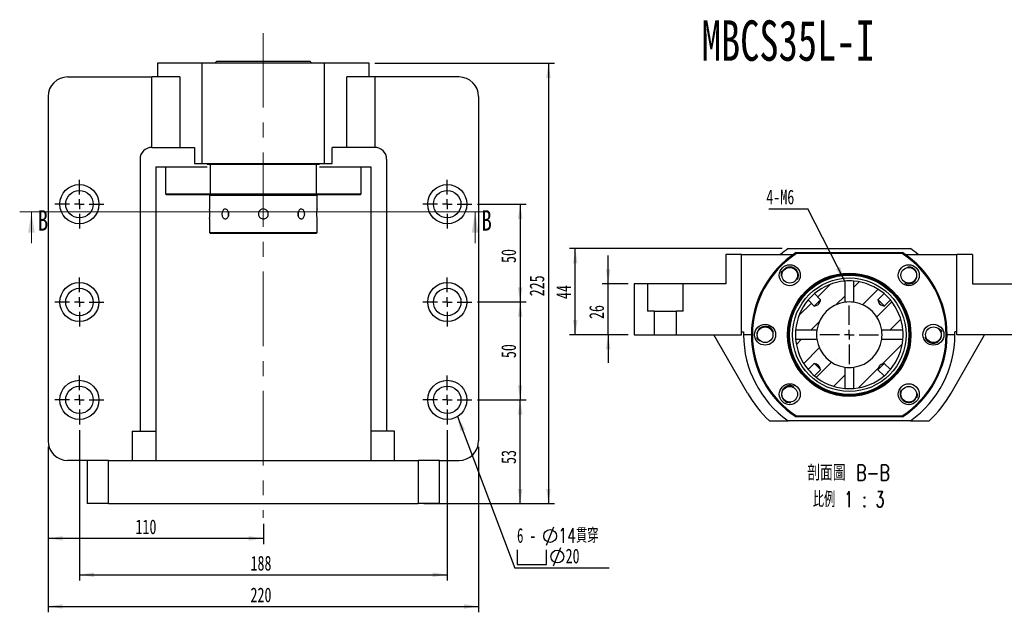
# Paper-space layout 'MBCS35L-I' of a CAD drawing. Header units: millimetres. Extents: x 11 to 324, y 10 to 199.
# Tile 2 of 4: x 11 to 179, y 89 to 190. Entities that reach past the tile are written whole.
import ezdxf

# ---------------------------------------------------------------- set-up
doc = ezdxf.new("R2010")
doc.units = ezdxf.units.MM
doc.linetypes.add('CENTERX2', pattern=[20.32, 12.7, -2.54, 2.54, -2.54])
doc.layers.add('圖層0', color=7, linetype='Continuous')
doc.styles.add('SLDTEXTSTYLE0', font='TXT', dxfattribs={"width": 0.7})
doc.styles.add('SLDTEXTSTYLE1', font='TXT', dxfattribs={"width": 0.7, "bigfont": 'bigfont'})
doc.styles.add('SLDTEXTSTYLE3', font='TXT', dxfattribs={"width": 0.75})
doc.styles.add('SLDTEXTSTYLE4', font='TXT', dxfattribs={"width": 0.633333})
doc.styles.add('SLDTEXTSTYLE5', font='TXT', dxfattribs={"width": 0.75, "bigfont": 'bigfont'})
doc.styles.add('SLDTEXTSTYLE6', font='TXT', dxfattribs={"width": 0.65625, "bigfont": 'bigfont'})
doc.dimstyles.new('SLDDIMSTYLE0', dxfattribs={"dimtxt": 0.18, "dimasz": 2.5, "dimexe": 0, "dimexo": 0.0625, "dimgap": 0, "dimtad": 0, "dimtih": 1, "dimtoh": 1, "dimdec": 0, "dimrnd": 1e-09, "dimzin": 0, "dimdsep": 46, "dimtxsty": 'Standard', "dimsah": 1, "dimcen": 0.09, "dimadec": 0, "dimazin": 0, "dimtfac": 2.5, "dimtdec": 0, "dimtofl": 0, "dimtmove": 0, "dimatfit": 3, "dimfxl": 0, "dimfrac": 2, "dimtolj": 1, "dimtzin": 0, "dimarcsym": 0})
doc.dimstyles.new('SLDDIMSTYLE3', dxfattribs={"dimtxt": 2.5, "dimasz": 2.5, "dimexe": 0, "dimexo": 0.0625, "dimtad": 1, "dimlfac": 3, "dimrnd": 1e-09, "dimzin": 12, "dimdsep": 46, "dimtxsty": 'SLDTEXTSTYLE0', "dimsah": 1, "dimcen": 0.09, "dimadec": 0, "dimazin": 3, "dimtfac": 1, "dimtofl": 0, "dimtmove": 0, "dimatfit": 3, "dimfxl": 0, "dimfrac": 2, "dimtolj": 1, "dimtzin": 12, "dimarcsym": 0})
doc.dimstyles.new('SLDDIMSTYLE4', dxfattribs={"dimtxt": 2.5, "dimasz": 2.5, "dimexe": 0, "dimexo": 0.0625, "dimtad": 1, "dimlfac": 3, "dimrnd": 1e-09, "dimzin": 12, "dimdsep": 46, "dimtxsty": 'SLDTEXTSTYLE0', "dimsah": 1, "dimcen": 0.09, "dimadec": 0, "dimazin": 3, "dimtfac": 1, "dimtmove": 0, "dimatfit": 0, "dimfxl": 0, "dimfrac": 2, "dimtolj": 1, "dimtzin": 12, "dimarcsym": 0})

# ---------------------------------------------------------------- blocks, each defined once
blk = doc.blocks.new('_D_35')
at = {"layer": '圖層0', "color": 7}
for p, q in [((89.3, 158.52), (97.55, 158.52)), ((96.55, 158.52), (96.55, 141.86)), ((89.3, 141.86), (97.55, 141.86))]:
    blk.add_line(p, q, dxfattribs=at)
for points in [[(96.55, 158.52), (96.16, 156.02), (96.93, 156.02)], [(96.55, 141.86), (96.93, 144.36), (96.16, 144.36)]]:
    blk.add_solid(points, dxfattribs=at)
at = {"layer": '圖層0', "color": 7, "insert": (93.33, 148.5), "char_height": 2.5, "attachment_point": 1, "rotation": 90, "style": 'SLDTEXTSTYLE0'}
blk.add_mtext('50', dxfattribs=at)
blk = doc.blocks.new('_D_36')
at = {"layer": '圖層0', "color": 7}
for p, q in [((89.3, 141.86), (97.55, 141.86)), ((96.55, 141.86), (96.55, 125.19)), ((89.3, 125.19), (97.55, 125.19))]:
    blk.add_line(p, q, dxfattribs=at)
for points in [[(96.55, 141.86), (96.16, 139.36), (96.93, 139.36)], [(96.55, 125.19), (96.93, 127.69), (96.16, 127.69)]]:
    blk.add_solid(points, dxfattribs=at)
at = {"layer": '圖層0', "color": 7, "insert": (93.33, 132.3), "char_height": 2.5, "attachment_point": 1, "rotation": 90, "style": 'SLDTEXTSTYLE0'}
blk.add_mtext('50', dxfattribs=at)
blk = doc.blocks.new('_D_37')
at = {"layer": '圖層0', "color": 7}
for p, q in [((89.3, 125.19), (97.55, 125.19)), ((96.55, 107.52), (96.55, 125.19)), ((83.8, 107.52), (97.55, 107.52))]:
    blk.add_line(p, q, dxfattribs=at)
for points in [[(96.55, 125.19), (96.16, 122.69), (96.93, 122.69)], [(96.55, 107.52), (96.93, 110.02), (96.16, 110.02)]]:
    blk.add_solid(points, dxfattribs=at)
at = {"layer": '圖層0', "color": 7, "insert": (93.33, 114.27), "char_height": 2.5, "attachment_point": 1, "rotation": 90, "style": 'SLDTEXTSTYLE0'}
blk.add_mtext('53', dxfattribs=at)
blk = doc.blocks.new('_D_38')
at = {"layer": '圖層0', "color": 7}
for p, q in [((21.46, 120.02), (21.46, 94.4)), ((84.13, 120.02), (84.13, 94.4)), ((21.46, 95.4), (84.13, 95.4))]:
    blk.add_line(p, q, dxfattribs=at)
for points in [[(21.46, 95.4), (23.96, 95.01), (23.96, 95.78)], [(84.13, 95.4), (81.63, 95.78), (81.63, 95.01)]]:
    blk.add_solid(points, dxfattribs=at)
at = {"layer": '圖層0', "color": 7, "insert": (50.61, 98.62), "char_height": 2.5, "attachment_point": 1, "style": 'SLDTEXTSTYLE0'}
blk.add_mtext('188', dxfattribs=at)
blk = doc.blocks.new('_D_39')
at = {"layer": '圖層0', "color": 7}
for p, q in [((16.13, 117.19), (16.13, 89)), ((89.46, 117.19), (89.46, 89)), ((16.13, 90), (89.46, 90))]:
    blk.add_line(p, q, dxfattribs=at)
for points in [[(16.13, 90), (18.63, 89.62), (18.63, 90.39)], [(89.46, 90), (86.96, 90.39), (86.96, 89.62)]]:
    blk.add_solid(points, dxfattribs=at)
at = {"layer": '圖層0', "color": 7, "insert": (50.61, 93.22), "char_height": 2.5, "attachment_point": 1, "style": 'SLDTEXTSTYLE0'}
blk.add_mtext('220', dxfattribs=at)
blk = doc.blocks.new('_D_40')
at = {"layer": '圖層0', "color": 7}
for p, q in [((16.13, 117.19), (16.13, 100.6)), ((52.8, 104.08), (52.8, 100.6)), ((52.8, 101.6), (16.13, 101.6))]:
    blk.add_line(p, q, dxfattribs=at)
for points in [[(16.13, 101.6), (18.63, 101.21), (18.63, 101.98)], [(52.8, 101.6), (50.3, 101.98), (50.3, 101.21)]]:
    blk.add_solid(points, dxfattribs=at)
at = {"layer": '圖層0', "color": 7, "insert": (31.02, 104.82), "char_height": 2.5, "attachment_point": 1, "style": 'SLDTEXTSTYLE0'}
blk.add_mtext('110', dxfattribs=at)
blk = doc.blocks.new('_D_41')
at = {"layer": '圖層0', "color": 7}
for p, q in [((71.8, 182.52), (102.37, 182.52)), ((101.37, 182.52), (101.37, 107.52)), ((80.16, 107.52), (102.37, 107.52))]:
    blk.add_line(p, q, dxfattribs=at)
for points in [[(101.37, 182.52), (100.98, 180.02), (101.75, 180.02)], [(101.37, 107.52), (101.75, 110.02), (100.98, 110.02)]]:
    blk.add_solid(points, dxfattribs=at)
at = {"layer": '圖層0', "color": 7, "insert": (98.14, 142.83), "char_height": 2.5, "attachment_point": 1, "rotation": 90, "style": 'SLDTEXTSTYLE0'}
blk.add_mtext('225', dxfattribs=at)
blk = doc.blocks.new('SW_SYMBOL_HOLE_DIAM')
at = {"layer": '圖層0', "color": 0}
blk.add_line((300, 0), (700, 1000), dxfattribs=at)
blk.add_circle((500, 500), 350, dxfattribs=at)
blk = doc.blocks.new('SW_SYMBOL_HOLE_SPOT')
at = {"layer": '圖層0', "color": 0}
for p, q in [((0, 875), (0, 75)), ((1600, 75), (1600, 875)), ((0, 75), (1600, 75))]:
    blk.add_line(p, q, dxfattribs=at)
blk = doc.blocks.new('SW_NOTE_11')
at = {"layer": '圖層0', "color": 0}
blk.add_line((16.08, 0), (0, 0), dxfattribs=at)
at = {"layer": '圖層0', "color": 0, "xscale": 0.003121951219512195, "yscale": 0.003121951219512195, "zscale": 0.003121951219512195}
for name, p in [('SW_SYMBOL_HOLE_DIAM', (4.46, 3.93)), ('SW_SYMBOL_HOLE_DIAM', (5.69, 0.43)), ('SW_SYMBOL_HOLE_SPOT', (0.39, 0.43))]:
    blk.add_blockref(name, p, dxfattribs=at)
at = {"layer": '圖層0', "color": 0, "char_height": 2.5, "attachment_point": 1}
for s, insert, style in [('6 -', (0.39, 6.84), 'SLDTEXTSTYLE4'), ('14\\M+18AD1\\M+190FA', (7.42, 6.84), 'SLDTEXTSTYLE1'), ('20', (8.66, 3.34), 'SLDTEXTSTYLE0')]:
    blk.add_mtext(s, dxfattribs=dict(at, insert=insert, style=style))
blk = doc.blocks.new('SW_CENTERMARKSYMBOL_19')
at = {"layer": '圖層0', "color": 0}
for p, q in [((0, 1.67), (0, 4.17)), ((-1.67, 0), (-4.17, 0)), ((0, 0), (-0.83, 0)), ((0, 0), (0, 0.83)), ((0, 0), (0, -0.83)), ((0, 0), (0.83, 0)), ((1.67, 0), (4.17, 0)), ((0, -1.67), (0, -4.17))]:
    blk.add_line(p, q, dxfattribs=at)
blk = doc.blocks.new('SW_CENTERMARKSYMBOL_20')
at = {"layer": '圖層0', "color": 0}
for p, q in [((0, 1.67), (0, 4.17)), ((-1.67, 0), (-4.17, 0)), ((0, 0), (-0.83, 0)), ((0, 0), (0, 0.83)), ((0, 0), (0, -0.83)), ((0, 0), (0.83, 0)), ((1.67, 0), (4.17, 0)), ((0, -1.67), (0, -4.17))]:
    blk.add_line(p, q, dxfattribs=at)
blk = doc.blocks.new('SW_CENTERMARKSYMBOL_21')
at = {"layer": '圖層0', "color": 0}
for p, q in [((0, 1.67), (0, 4.17)), ((-1.67, 0), (-4.17, 0)), ((0, 0), (-0.83, 0)), ((0, 0), (0, 0.83)), ((0, 0), (0, -0.83)), ((0, 0), (0.83, 0)), ((1.67, 0), (4.17, 0)), ((0, -1.67), (0, -4.17))]:
    blk.add_line(p, q, dxfattribs=at)
blk = doc.blocks.new('SW_CENTERMARKSYMBOL_22')
at = {"layer": '圖層0', "color": 0}
for p, q in [((0, 1.67), (0, 4.17)), ((-1.67, 0), (-4.17, 0)), ((0, 0), (-0.83, 0)), ((0, 0), (0, 0.83)), ((0, 0), (0, -0.83)), ((0, 0), (0.83, 0)), ((1.67, 0), (4.17, 0)), ((0, -1.67), (0, -4.17))]:
    blk.add_line(p, q, dxfattribs=at)
blk = doc.blocks.new('SW_CENTERMARKSYMBOL_23')
at = {"layer": '圖層0', "color": 0}
for p, q in [((0, 1.67), (0, 4.17)), ((-1.67, 0), (-4.17, 0)), ((0, 0), (-0.83, 0)), ((0, 0), (0, 0.83)), ((0, 0), (0, -0.83)), ((0, 0), (0.83, 0)), ((1.67, 0), (4.17, 0)), ((0, -1.67), (0, -4.17))]:
    blk.add_line(p, q, dxfattribs=at)
blk = doc.blocks.new('SW_CENTERMARKSYMBOL_24')
at = {"layer": '圖層0', "color": 0}
for p, q in [((0, 1.67), (0, 4.17)), ((-1.67, 0), (-4.17, 0)), ((0, 0), (-0.83, 0)), ((0, 0), (0, 0.83)), ((0, 0), (0, -0.83)), ((0, 0), (0.83, 0)), ((1.67, 0), (4.17, 0)), ((0, -1.67), (0, -4.17))]:
    blk.add_line(p, q, dxfattribs=at)
blk = doc.blocks.new('_D_42')
at = {"layer": '圖層0', "color": 7}
for p, q in [((111.53, 144.95), (111.53, 149.76)), ((114.94, 144.95), (110.53, 144.95)), ((111.53, 136.28), (111.53, 144.95)), ((114.94, 136.28), (110.53, 136.28)), ((111.53, 136.28), (111.53, 131.48))]:
    blk.add_line(p, q, dxfattribs=at)
for points in [[(111.53, 144.95), (111.92, 147.45), (111.15, 147.45)], [(111.53, 136.28), (111.15, 133.78), (111.92, 133.78)]]:
    blk.add_solid(points, dxfattribs=at)
at = {"layer": '圖層0', "color": 7, "insert": (108.31, 138.96), "char_height": 2.5, "attachment_point": 1, "rotation": 90, "style": 'SLDTEXTSTYLE0'}
blk.add_mtext('26', dxfattribs=at)
blk = doc.blocks.new('_D_43')
at = {"layer": '圖層0', "color": 7}
for p, q in [((141.17, 150.95), (104.94, 150.95)), ((105.94, 136.28), (105.94, 150.95)), ((114.94, 136.28), (104.94, 136.28))]:
    blk.add_line(p, q, dxfattribs=at)
for points in [[(105.94, 150.95), (105.55, 148.45), (106.32, 148.45)], [(105.94, 136.28), (106.32, 138.78), (105.55, 138.78)]]:
    blk.add_solid(points, dxfattribs=at)
at = {"layer": '圖層0', "color": 7, "insert": (102.71, 142.37), "char_height": 2.5, "attachment_point": 1, "rotation": 90, "style": 'SLDTEXTSTYLE0'}
blk.add_mtext('44', dxfattribs=at)
blk = doc.blocks.new('SW_NOTE_12')
at = {"layer": '圖層0', "color": 0, "char_height": 2.6458, "attachment_point": 2}
for s, insert, style in [('\\M+19655\\M+196CA\\M+19AA4 B-B', (8.27, 3.41), 'SLDTEXTSTYLE5'), ('\\M+194E4\\M+197E1 1 : 3', (8.27, -1.12), 'SLDTEXTSTYLE6')]:
    blk.add_mtext(s, dxfattribs=dict(at, insert=insert, style=style))
blk = doc.blocks.new('SW_NOTE_13')
at = {"layer": '圖層0', "color": 0}
blk.add_line((-6.64, 0), (0, 0), dxfattribs=at)
at = {"layer": '圖層0', "color": 0, "insert": (-7.09, 3.3), "char_height": 2.5, "attachment_point": 1, "style": 'SLDTEXTSTYLE0'}
blk.add_mtext('4-M6', dxfattribs=at)
blk = doc.blocks.new('SW_CENTERMARKSYMBOL_25')
at = {"layer": '圖層0', "color": 0}
for p, q in [((0, 1.67), (0, 5)), ((-1.67, 0), (-5, 0)), ((0, 0), (-0.83, 0)), ((0, 0), (0, 0.83)), ((0, 0), (0, -0.83)), ((0, 0), (0.83, 0)), ((1.67, 0), (5, 0)), ((0, -1.67), (0, -5))]:
    blk.add_line(p, q, dxfattribs=at)

psp = doc.layouts.new('MBCS35L-I')

# ---------------------------------------------------------------- hatches: boundary and pattern name
at = {"linetype": 'Continuous', "lineweight": 18}
h = psp.add_hatch(dxfattribs=at)
h.set_pattern_fill('ANSI31', style=0)
edge = h.paths.add_edge_path(flags=0)
edge.add_spline(control_points=[(147.7217, 142.2443), (147.7103, 142.2051), (147.6988, 142.166), (147.6869, 142.1269), (147.6473, 141.9958), (147.6061, 141.8644), (147.5511, 141.7389), (147.5184, 141.6645), (147.4796, 141.5911), (147.4274, 141.5289), (147.3745, 141.4656), (147.3055, 141.4151), (147.2327, 141.3763), (147.0481, 141.2778), (146.8428, 141.2228), (146.6419, 141.1646)], knot_values=[0.00201175, 0.00201175, 0.00201175, 0.00201175, 0.00237879, 0.00237879, 0.00237879, 0.00361292, 0.00361292, 0.00361292, 0.00434766, 0.00434766, 0.00434766, 0.00509957, 0.00509957, 0.00509957, 0.00700167, 0.00700167, 0.00700167, 0.00700167], weights=[1, 1, 1, 1, 1, 1, 1, 1, 1, 1, 1, 1, 1, 1, 1, 1], degree=3, periodic=0)
edge.add_line((146.6419, 141.1646), (145.6038, 142.2027))
edge.add_arc((152.6029, 136.2833), 9.1667, 139.777639, 175.108463)
edge.add_line((143.4697, 137.0649), (147.0746, 137.0649))
edge.add_arc((152.6029, 136.2833), 5.5833, 98.047563, 171.952437, ccw=False)
edge.add_line((151.8213, 141.8116), (151.8213, 145.4165))
edge.add_arc((152.6029, 136.2833), 9.1667, 94.891537, 130.222361)
edge.add_line((146.6835, 143.2824), (147.7217, 142.2443))
h = psp.add_hatch(dxfattribs=at)
h.set_pattern_fill('ANSI31', style=0)
edge = h.paths.add_edge_path(flags=0)
edge.add_line((159.6021, 142.2027), (158.564, 141.1646))
edge.add_spline(control_points=[(158.564, 141.1646), (158.363, 141.2228), (158.1577, 141.2778), (157.9732, 141.3763), (157.9004, 141.4151), (157.8314, 141.4656), (157.7784, 141.5289), (157.7263, 141.5911), (157.6874, 141.6645), (157.6548, 141.7389), (157.5998, 141.8644), (157.5586, 141.9958), (157.5189, 142.1269), (157.5071, 142.166), (157.4956, 142.2051), (157.4842, 142.2443)], knot_values=[0.00944229, 0.00944229, 0.00944229, 0.00944229, 0.01132766, 0.01132766, 0.01132766, 0.01207296, 0.01207296, 0.01207296, 0.01280124, 0.01280124, 0.01280124, 0.01402452, 0.01402452, 0.01402452, 0.01438833, 0.01438833, 0.01438833, 0.01438833], weights=[1, 1, 1, 1, 1, 1, 1, 1, 1, 1, 1, 1, 1, 1, 1, 1], degree=3, periodic=0)
edge.add_line((157.4842, 142.2443), (158.5224, 143.2824))
edge.add_arc((152.6029, 136.2833), 9.1667, 49.777639, 85.108463)
edge.add_line((153.3846, 145.4165), (153.3846, 141.8116))
edge.add_arc((152.6029, 136.2833), 5.5833, 8.047563, 81.952437, ccw=False)
edge.add_line((158.1313, 137.0649), (161.7362, 137.0649))
edge.add_arc((152.6029, 136.2833), 9.1667, 4.891537, 40.222361)
h = psp.add_hatch(dxfattribs=at)
h.set_pattern_fill('ANSI31', style=0)
edge = h.paths.add_edge_path(flags=0)
edge.add_spline(control_points=[(146.6419, 131.402), (146.8434, 131.3436), (147.0494, 131.2885), (147.2342, 131.1894), (147.296, 131.1563), (147.3551, 131.1153), (147.4034, 131.0646), (147.4548, 131.0106), (147.4948, 130.9455), (147.5276, 130.8785), (147.6137, 130.702), (147.667, 130.5109), (147.7217, 130.3223)], knot_values=[0.00436525, 0.00436525, 0.00436525, 0.00436525, 0.00624983, 0.00624983, 0.00624983, 0.00687353, 0.00687353, 0.00687353, 0.00753712, 0.00753712, 0.00753712, 0.00928642, 0.00928642, 0.00928642, 0.00928642], weights=[1, 1, 1, 1, 1, 1, 1, 1, 1, 1, 1, 1, 1], degree=3, periodic=0)
edge.add_line((147.7217, 130.3223), (146.6835, 129.2841))
edge.add_arc((152.6029, 136.2833), 9.1667, 229.777639, 265.108463)
edge.add_line((151.8213, 127.15), (151.8213, 130.7549))
edge.add_arc((152.6029, 136.2833), 5.5833, 188.047563, 261.952437, ccw=False)
edge.add_line((147.0746, 135.5016), (143.4697, 135.5016))
edge.add_arc((152.6029, 136.2833), 9.1667, 184.891537, 220.222361)
edge.add_line((145.6038, 130.3638), (146.6419, 131.402))
h = psp.add_hatch(dxfattribs=at)
h.set_pattern_fill('ANSI31', style=0)
edge = h.paths.add_edge_path(flags=0)
edge.add_line((158.564, 131.402), (159.6021, 130.3638))
edge.add_arc((152.6029, 136.2833), 9.1667, 319.777639, 355.108463)
edge.add_line((161.7362, 135.5016), (158.1313, 135.5016))
edge.add_arc((152.6029, 136.2833), 5.5833, 278.047563, 351.952437, ccw=False)
edge.add_line((153.3846, 130.7549), (153.3846, 127.15))
edge.add_arc((152.6029, 136.2833), 9.1667, 274.891537, 310.222361)
edge.add_line((158.5224, 129.2841), (157.4842, 130.3223))
edge.add_spline(control_points=[(157.4842, 130.3223), (157.5425, 130.5232), (157.5975, 130.7285), (157.696, 130.913), (157.7348, 130.9858), (157.7853, 131.0548), (157.8485, 131.1078), (157.9108, 131.16), (157.9842, 131.1988), (158.0586, 131.2314), (158.1841, 131.2864), (158.3154, 131.3276), (158.4466, 131.3673), (158.4857, 131.3791), (158.5248, 131.3906), (158.564, 131.402)], knot_values=[0.00944229, 0.00944229, 0.00944229, 0.00944229, 0.01132766, 0.01132766, 0.01132766, 0.01207296, 0.01207296, 0.01207296, 0.01280124, 0.01280124, 0.01280124, 0.01402452, 0.01402452, 0.01402452, 0.01438833, 0.01438833, 0.01438833, 0.01438833], weights=[1, 1, 1, 1, 1, 1, 1, 1, 1, 1, 1, 1, 1, 1, 1, 1], degree=3, periodic=0)

# ---------------------------------------------------------------- linework, layer by layer
at = {"color": 7, "linetype": 'Continuous', "lineweight": 25}
for p, q in [((44.8963, 182.8573), (44.563, 182.524)), ((44.8963, 182.8573), (60.6963, 182.8573)), ((61.0296, 182.524), (60.6963, 182.8573)), ((34.7963, 182.524), (34.7963, 180.1907)), ((42.3613, 182.524), (34.7963, 182.524)), ((42.3613, 165.424), (42.3613, 182.524)), ((63.2313, 182.524), (42.3613, 182.524)), ((63.2313, 165.424), (63.2313, 182.524)), ((70.7963, 182.524), (63.2313, 182.524)), ((70.7963, 180.1907), (70.7963, 182.524)), ((19.463, 180.1907), (33.7992, 180.1907)), ((33.7992, 168.1907), (33.7992, 180.1907)), ((38.5485, 180.1907), (33.7992, 180.1907)), ((38.5485, 180.1907), (38.5485, 168.1907)), ((67.0441, 168.1907), (67.0441, 180.1907)), ((71.7934, 180.1907), (67.0441, 180.1907)), ((71.7934, 180.1907), (71.7934, 168.1907)), ((86.1296, 180.1907), (71.7934, 180.1907)), ((16.1296, 176.8573), (16.1296, 118.1907)), ((89.463, 176.8573), (89.463, 118.1907)), ((33.7963, 168.1907), (41.0821, 168.1907)), ((41.0821, 168.1907), (41.0821, 165.424)), ((64.5105, 165.424), (64.5105, 168.1907)), ((71.7963, 168.1907), (64.5105, 168.1907)), ((31.7963, 166.1907), (31.7963, 119.8573)), ((73.7963, 166.1907), (73.7963, 119.8573)), ((34.463, 164.8573), (43.2569, 164.8573)), ((34.463, 164.8573), (34.463, 119.8573)), ((36.1296, 164.8573), (36.1296, 160.2573)), ((41.0821, 165.424), (42.3613, 165.424)), ((42.3613, 165.424), (63.2313, 165.424)), ((43.7532, 165.2573), (43.2569, 165.2573)), ((43.8025, 165.424), (43.7532, 165.2573)), ((43.7532, 165.2573), (43.7532, 160.2573)), ((61.8394, 165.2573), (43.7532, 165.2573)), ((61.8394, 165.2573), (61.7901, 165.424)), ((61.8394, 160.2573), (61.8394, 165.2573)), ((62.3357, 165.2573), (61.8394, 165.2573)), ((62.3357, 164.8573), (71.1296, 164.8573)), ((63.2313, 165.424), (64.5105, 165.424)), ((69.463, 160.2573), (69.463, 164.8573)), ((71.1296, 164.8573), (71.1296, 119.8573)), ((36.1296, 160.2573), (36.2963, 160.0907)), ((36.1296, 160.2573), (43.7532, 160.2573)), ((43.8025, 160.0907), (36.2963, 160.0907)), ((43.6963, 160.0907), (43.6296, 160.024)), ((43.6296, 160.024), (43.6296, 157.6968)), ((61.963, 160.024), (43.6296, 160.024)), ((43.7532, 160.2573), (61.8394, 160.2573)), ((43.7532, 160.2573), (43.8025, 160.0907)), ((61.7901, 160.0907), (43.8025, 160.0907)), ((61.7901, 160.0907), (61.8394, 160.2573)), ((69.2963, 160.0907), (61.7901, 160.0907)), ((61.8394, 160.2573), (69.463, 160.2573)), ((61.963, 160.024), (61.8963, 160.0907)), ((61.963, 157.6968), (61.963, 160.024)), ((69.2963, 160.0907), (69.463, 160.2573)), ((43.6296, 156.0073), (43.6296, 153.6907)), ((61.963, 153.6907), (61.963, 156.0073)), ((43.6296, 153.6907), (43.7963, 153.524)), ((43.6296, 153.6907), (61.963, 153.6907)), ((61.7963, 153.524), (43.7963, 153.524)), ((61.7963, 153.524), (61.963, 153.6907)), ((142.168, 150.9499), (163.0379, 150.9499)), ((131.6029, 149.9499), (131.6029, 144.9499)), ((134.2696, 149.9499), (131.6029, 149.9499)), ((134.2696, 136.2833), (134.2696, 149.9499)), ((134.2696, 149.9499), (143.0635, 149.9499)), ((143.5598, 150.2833), (143.6091, 150.1166)), ((143.5598, 150.2833), (161.646, 150.2833)), ((161.5968, 150.1166), (143.6091, 150.1166)), ((161.5968, 150.1166), (161.646, 150.2833)), ((162.1423, 149.9499), (170.9363, 149.9499)), ((170.9363, 136.2833), (170.9363, 149.9499)), ((173.6029, 149.9499), (170.9363, 149.9499)), ((173.6029, 149.9499), (173.6029, 144.9499)), ((115.9363, 144.9499), (115.9363, 136.2833)), ((118.2143, 144.9499), (115.9363, 144.9499)), ((118.2143, 144.9499), (118.2143, 140.2833)), ((124.3249, 144.9499), (118.2143, 144.9499)), ((124.3249, 140.2833), (124.3249, 144.9499)), ((131.6029, 144.9499), (124.3249, 144.9499)), ((151.8213, 145.4165), (151.8213, 141.8116)), ((153.3846, 141.8116), (153.3846, 145.4165)), ((173.6029, 144.9499), (180.8809, 144.9499)), ((147.7217, 142.2443), (146.6835, 143.2824)), ((158.5224, 143.2824), (157.4842, 142.2443)), ((145.6038, 142.2027), (146.6419, 141.1646)), ((158.564, 141.1646), (159.6021, 142.2027)), ((119.3543, 140.2833), (118.2143, 140.2833)), ((119.3543, 140.2833), (119.3543, 136.2833)), ((119.3543, 140.2833), (123.1849, 140.2833)), ((124.3249, 140.2833), (123.1849, 140.2833)), ((123.1849, 136.2833), (123.1849, 140.2833)), ((115.9363, 136.2833), (119.3543, 136.2833)), ((119.3543, 136.2833), (123.1849, 136.2833)), ((123.1849, 136.2833), (134.2696, 136.2833)), ((135.2471, 126.3447), (129.5559, 136.2833)), ((134.2696, 136.7833), (134.6099, 136.7833)), ((135.9363, 136.2833), (134.6029, 136.2833)), ((147.0746, 137.0649), (143.4697, 137.0649)), ((161.7362, 137.0649), (158.1313, 137.0649)), ((170.6029, 136.2833), (169.2696, 136.2833)), ((169.9588, 126.3447), (175.65, 136.2833)), ((170.9363, 136.7833), (170.596, 136.7833)), ((182.021, 136.2833), (170.9363, 136.2833)), ((143.4697, 135.5016), (147.0746, 135.5016)), ((158.1313, 135.5016), (161.7362, 135.5016)), ((146.6419, 131.402), (145.6038, 130.3638)), ((159.6021, 130.3638), (158.564, 131.402)), ((146.6835, 129.2841), (147.7217, 130.3223)), ((151.8213, 130.7549), (151.8213, 127.15)), ((153.3846, 127.15), (153.3846, 130.7549)), ((157.4842, 130.3223), (158.5224, 129.2841)), ((143.5598, 122.2833), (143.6091, 122.4499)), ((143.6091, 122.4499), (161.5968, 122.4499)), ((161.5968, 122.4499), (161.646, 122.2833)), ((139.0056, 121.6166), (142.168, 121.6166)), ((163.0379, 121.6166), (142.168, 121.6166)), ((161.646, 122.2833), (143.5598, 122.2833)), ((163.0379, 121.6166), (166.2003, 121.6166)), ((30.463, 119.8573), (30.463, 114.8573)), ((30.463, 119.8573), (34.463, 119.8573)), ((34.463, 119.8573), (34.463, 114.8573)), ((75.1296, 119.8573), (71.1296, 119.8573)), ((71.1296, 119.8573), (71.1296, 114.8573)), ((75.1296, 114.8573), (75.1296, 119.8573)), ((22.7963, 114.8573), (19.463, 114.8573)), ((22.7963, 114.8573), (22.7963, 107.524)), ((26.4308, 114.8573), (22.7963, 114.8573)), ((26.4308, 107.524), (26.4308, 114.8573)), ((26.4308, 114.8573), (79.1618, 114.8573)), ((79.1618, 114.8573), (79.1618, 107.524)), ((82.7963, 114.8573), (79.1618, 114.8573)), ((82.7963, 107.524), (82.7963, 114.8573)), ((82.7963, 114.8573), (86.1296, 114.8573)), ((26.4308, 107.524), (22.7963, 107.524)), ((26.4308, 107.524), (79.1618, 107.524)), ((82.7963, 107.524), (79.1618, 107.524))]:
    psp.add_line(p, q, dxfattribs=at)
at = {"color": 7, "linetype": 'Continuous', "lineweight": 18}
for p, q in [((90.8641, 157.1913), (11.2961, 157.1913)), ((13.2961, 151.8713), (13.2961, 157.1913)), ((88.8641, 151.8713), (88.8641, 157.1913))]:
    psp.add_line(p, q, dxfattribs=at)
at = {"color": 7, "linetype": 'Continuous', "lineweight": 25, "flags": 128}
for points in [[(58.7419, 156.4774), (58.7779, 156.5998), (58.8067, 156.8573)], [(58.8067, 156.8573), (58.7779, 157.1148), (58.743, 157.2342)], [(147.7217, 142.2443), (147.6317, 142.1544), (147.5043, 142.027), (147.3501, 141.8727), (147.1818, 141.7044), (147.0135, 141.5361), (146.8592, 141.3819), (146.7318, 141.2545), (146.6419, 141.1646)], [(146.6419, 141.1646), (146.9434, 141.2553), (147.2327, 141.3763), (147.4274, 141.5289), (147.5511, 141.7389), (147.6869, 142.1269), (147.7217, 142.2443)], [(158.564, 141.1646), (158.474, 141.2545), (158.3466, 141.3819), (158.1924, 141.5361), (158.0241, 141.7044), (157.8558, 141.8727), (157.7016, 142.027), (157.5742, 142.1544), (157.4842, 142.2443)], [(157.4842, 142.2443), (157.5189, 142.1269), (157.6548, 141.7389), (157.7784, 141.5289), (157.9732, 141.3763), (158.2624, 141.2553), (158.564, 141.1646)], [(146.6419, 131.402), (146.7318, 131.3121), (146.8592, 131.1847), (147.0135, 131.0304), (147.1818, 130.8621), (147.3501, 130.6938), (147.5043, 130.5396), (147.6317, 130.4122), (147.7217, 130.3223)], [(157.4842, 130.3223), (157.5742, 130.4122), (157.7016, 130.5396), (157.8558, 130.6938), (158.0241, 130.8621), (158.1924, 131.0304), (158.3466, 131.1847), (158.474, 131.3121), (158.564, 131.402)], [(158.564, 131.402), (158.4466, 131.3673), (158.0586, 131.2314), (157.8485, 131.1078), (157.696, 130.913), (157.575, 130.6238), (157.4842, 130.3223)], [(162.9225, 124.7434), (163.0932, 124.7766), (163.1911, 124.8058)]]:
    psp.add_lwpolyline(points, dxfattribs=at)
at = {"color": 7, "linetype": 'Continuous', "lineweight": 25}
for centre, radius in [((21.463, 158.524), 3.3333), ((84.1296, 158.524), 3.3333), ((21.463, 158.524), 2.3333), ((84.1296, 158.524), 2.3333), ((142.4677, 146.4185), 1.7833), ((142.4677, 146.4185), 1.3333), ((162.7381, 146.4185), 1.7833), ((162.7381, 146.4185), 1.3333), ((152.6029, 136.2833), 10.5), ((152.6029, 136.2833), 10.3333), ((152.6029, 136.2833), 10.1667), ((152.6029, 136.2833), 9.6667), ((21.463, 141.8573), 3.3333), ((84.1296, 141.8573), 3.3333), ((21.463, 141.8573), 2.3333), ((84.1296, 141.8573), 2.3333), ((138.2696, 136.2833), 1.7833), ((138.2696, 136.2833), 1.3333), ((166.9363, 136.2833), 1.7833), ((166.9363, 136.2833), 1.3333), ((21.463, 125.1907), 3.3333), ((21.463, 125.1907), 2.3333), ((84.1296, 125.1907), 3.3333), ((84.1296, 125.1907), 2.3333), ((142.4677, 126.1481), 1.7833), ((142.4677, 126.1481), 1.3333), ((162.7381, 126.1481), 1.7833), ((162.7381, 126.1481), 1.3333)]:
    psp.add_circle(centre, radius, dxfattribs=at)
for centre, radius, start, end in [((19.463, 176.8573), 3.3333, 90, 180), ((86.1296, 176.8573), 3.3333, 0, 90), ((33.7963, 166.1907), 2, 90, 180), ((71.7963, 166.1907), 2, 0, 90), ((34.4841, 156.8573), 9.1849, 354.690283, 5.243978), ((47.9231, 156.8574), 1.1377, 160.846066, 199.465599), ((152.6029, 136.2833), 18, 125.430945, 130.601061), ((152.6029, 136.2833), 18, 49.398939, 54.569055), ((152.6029, 136.2833), 16.6667, 122.85988, 237.14012), ((152.6029, 136.2833), 16.5, 123.030152, 236.969848), ((152.6029, 136.2833), 16.5, 303.030152, 56.969848), ((152.6029, 136.2833), 16.6667, 302.85988, 57.14012), ((152.6029, 136.2833), 9.1667, 94.891537, 130.222361), ((152.6029, 136.2833), 9.1666, 85.10845, 94.89155), ((152.6029, 136.2833), 9.1667, 49.777639, 85.108463), ((152.6029, 136.2834), 9.1665, 130.222299, 139.777701), ((152.603, 136.2834), 9.1665, 40.222299, 49.777701), ((152.6029, 136.2833), 9.1667, 139.777639, 175.108463), ((152.6029, 136.2833), 5.5833, 98.047563, 171.952437), ((152.6029, 136.2832), 5.5834, 81.952508, 98.047492), ((152.6029, 136.2833), 5.5833, 8.047563, 81.952437), ((152.6029, 136.2833), 9.1667, 4.891537, 40.222361), ((152.6029, 136.2833), 18, 178.408246, 180), ((152.6029, 136.2833), 18, 180, 234.569055), ((138.2696, 136.2833), 1.4167, 156.638138, 180), ((152.6029, 136.2833), 9.1666, 175.10845, 184.89155), ((152.603, 136.2833), 5.5834, 171.952508, 188.047492), ((152.6029, 136.2833), 5.5834, 351.952508, 8.047492), ((152.603, 136.2833), 9.1666, 355.10845, 4.89155), ((152.6029, 136.2833), 18, 305.430945, 0), ((152.6029, 136.2833), 18, 0, 1.591754), ((152.6029, 136.2833), 9.1667, 184.891537, 220.222361), ((152.6029, 136.2833), 5.5833, 188.047563, 261.952437), ((152.6029, 136.2833), 5.5833, 278.047563, 351.952437), ((152.6029, 136.2833), 9.1667, 319.777639, 355.108463), ((146.5047, 130.1851), 1.2246, 6.431907, 83.568093), ((152.6029, 136.2832), 9.1665, 220.222299, 229.777701), ((152.6029, 136.2833), 9.1667, 229.777639, 265.108463), ((152.6029, 136.2833), 5.5833, 261.952446, 278.047554), ((152.6029, 136.2833), 9.1667, 274.891537, 310.222361), ((152.603, 136.2832), 9.1665, 310.222299, 319.777701), ((152.6029, 136.2833), 20, 209.797016, 227.166572), ((152.6029, 136.2831), 9.1665, 265.108398, 274.891602), ((152.6029, 136.2833), 20, 312.833428, 330.202984), ((19.463, 118.1907), 3.3333, 180, 270), ((86.1296, 118.1907), 3.3333, 270, 0)]:
    psp.add_arc(centre, radius, start, end, dxfattribs=at)
for points, knots in [([(46.9306, 156.8573), (46.9235, 156.7638), (46.9093, 156.5769), (46.7997, 156.3279), (46.6412, 156.1381), (46.4478, 156.0291), (46.2457, 156.0136), (46.0576, 156.0928), (45.9028, 156.2576), (45.7954, 156.4901), (45.7451, 156.7643), (45.7559, 157.0486), (45.8265, 157.3109), (45.9514, 157.5227), (46.12, 157.6599), (46.3158, 157.7066), (46.5172, 157.6577), (46.7011, 157.5193), (46.8433, 157.3064), (46.9197, 157.0727), (46.9275, 156.9182), (46.9306, 156.8573)], [0, 0, 0, 0, 0.05353801, 0.10706972, 0.1607408, 0.21450377, 0.26811585, 0.32157078, 0.37510594, 0.42883361, 0.48256752, 0.53610998, 0.58956114, 0.64316515, 0.69692589, 0.75060486, 0.80409103, 0.85757341, 0.91124637, 0.96500887, 1, 1, 1, 1]), ([(52.7963, 156.0073), (52.7009, 156.0167), (52.5103, 156.0354), (52.2563, 156.1812), (52.0627, 156.3963), (51.9515, 156.6655), (51.9357, 156.9555), (52.0164, 157.2341), (52.1845, 157.4705), (52.4216, 157.6384), (52.7013, 157.7184), (52.9912, 157.7013), (53.2588, 157.5897), (53.4748, 157.3959), (53.6148, 157.1411), (53.6625, 156.8542), (53.6128, 156.5684), (53.4717, 156.3148), (53.2547, 156.1231), (53.0162, 156.0217), (52.8585, 156.0114), (52.7963, 156.0073)], [0, 0, 0, 0, 0.05353195, 0.1070583, 0.16072789, 0.21449444, 0.26810328, 0.32154749, 0.37507572, 0.42880559, 0.48254106, 0.53607762, 0.58952149, 0.6431211, 0.69688489, 0.75056399, 0.80404161, 0.85751448, 0.91118671, 0.96495232, 1, 1, 1, 1]), ([(59.8405, 156.8573), (59.8347, 156.7638), (59.8229, 156.5769), (59.7303, 156.3279), (59.5905, 156.1381), (59.4107, 156.0291), (59.2106, 156.0136), (59.0124, 156.0928), (58.8395, 156.2576), (58.7141, 156.4901), (58.6536, 156.7643), (58.6667, 157.0486), (58.7509, 157.3109), (58.8948, 157.5227), (59.0795, 157.6599), (59.2815, 157.7066), (59.4764, 157.6577), (59.6441, 157.5193), (59.7675, 157.3064), (59.8315, 157.0727), (59.838, 156.9182), (59.8405, 156.8573)], [0, 0, 0, 0, 0.05353801, 0.10706972, 0.1607408, 0.21450377, 0.26811585, 0.32157078, 0.37510594, 0.42883361, 0.48256752, 0.53610998, 0.58956114, 0.64316515, 0.69692589, 0.75060486, 0.80409103, 0.85757341, 0.91124637, 0.96500887, 1, 1, 1, 1]), ([(61.963, 156.0073), (61.9621, 156.0167), (61.9603, 156.0354), (61.9479, 156.1812), (61.934, 156.3963), (61.924, 156.6654), (61.9225, 156.9556), (61.93, 157.2338), (61.9434, 157.4716), (61.9562, 157.6342), (61.9634, 157.7117), (61.9623, 157.6997), (61.962, 157.6968)], [0, 0, 0, 0, 0.10705773, 0.21410425, 0.32143724, 0.42896414, 0.53617564, 0.64305789, 0.75010818, 0.85756171, 0.96502646, 1, 1, 1, 1]), ([(142.2837, 147.8023), (142.2013, 147.787), (142.0426, 147.7574), (141.822, 147.663), (141.6248, 147.5395), (141.451, 147.3844), (141.305, 147.2027), (141.1533, 146.9307), (141.0596, 146.5974), (141.077, 146.3377), (141.0839, 146.2345)], [0, 0, 0, 0, 0.11470651, 0.22065348, 0.32660021, 0.43254719, 0.5384939, 0.64444101, 0.85864338, 1, 1, 1, 1]), ([(143.7604, 145.6697), (143.8199, 145.7912), (143.9538, 146.0649), (143.9661, 146.5493), (143.8236, 147.0345), (143.5248, 147.4422), (143.1148, 147.7191), (142.6783, 147.8388), (142.4013, 147.8132), (142.2837, 147.8023)], [0, 0, 0, 0, 0.12497255, 0.28152282, 0.43713863, 0.58955494, 0.74208737, 0.89059212, 1, 1, 1, 1]), ([(162.5541, 147.8023), (162.7122, 147.831), (163.0034, 147.8838), (163.2849, 147.7954), (163.4136, 147.755)], [0, 0, 0, 0, 0.54260464, 1, 1, 1, 1]), ([(164.122, 146.6025), (164.1066, 146.685), (164.0771, 146.8436), (163.9826, 147.0642), (163.8592, 147.2614), (163.7041, 147.4352), (163.5224, 147.5812), (163.2504, 147.7329), (162.9171, 147.8266), (162.6574, 147.8092), (162.5541, 147.8023)], [0, 0, 0, 0, 0.11470651, 0.22065348, 0.32660021, 0.43254719, 0.5384939, 0.64444101, 0.85864338, 1, 1, 1, 1]), ([(141.0839, 146.2345), (141.0552, 146.3925), (141.0024, 146.6837), (141.0908, 146.9652), (141.1312, 147.0939)], [0, 0, 0, 0, 0.54260464, 1, 1, 1, 1]), ([(161.9894, 145.1258), (162.1109, 145.0664), (162.3846, 144.9324), (162.8689, 144.9201), (163.3542, 145.0626), (163.7618, 145.3614), (164.0388, 145.7714), (164.1584, 146.2079), (164.1329, 146.4849), (164.122, 146.6025)], [0, 0, 0, 0, 0.12497255, 0.28152282, 0.43713863, 0.58955494, 0.74208737, 0.89059212, 1, 1, 1, 1]), ([(139.7131, 136.6679), (139.6692, 136.7958), (139.5704, 137.0841), (139.2366, 137.4353), (138.7927, 137.6776), (138.2932, 137.7546), (137.8074, 137.6605), (137.4142, 137.4365), (137.2364, 137.2225), (137.161, 137.1317)], [0, 0, 0, 0, 0.12497249, 0.28152256, 0.43713852, 0.58955487, 0.74208711, 0.89059214, 1, 1, 1, 1]), ([(137.161, 137.1317), (137.1135, 137.0625), (137.0222, 136.9294), (136.933, 136.7067), (136.8809, 136.4799), (136.8676, 136.2473), (136.8928, 136.0156), (136.9779, 135.716), (137.1474, 135.4141), (137.3433, 135.2428), (137.4212, 135.1746)], [0, 0, 0, 0, 0.114706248, 0.220653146, 0.326600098, 0.432547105, 0.538494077, 0.644441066, 0.85864367, 1, 1, 1, 1]), ([(165.4928, 135.8987), (165.5367, 135.7707), (165.6355, 135.4825), (165.9692, 135.1312), (166.4132, 134.8889), (166.9127, 134.812), (167.3985, 134.906), (167.7917, 135.1301), (167.9695, 135.3441), (168.0449, 135.4348)], [0, 0, 0, 0, 0.12497249, 0.28152256, 0.43713852, 0.58955487, 0.74208711, 0.89059214, 1, 1, 1, 1]), ([(167.7847, 137.3919), (167.9167, 137.3004), (168.16, 137.1318), (168.2965, 136.8703), (168.359, 136.7507)], [0, 0, 0, 0, 0.54260511, 1, 1, 1, 1]), ([(168.0449, 135.4348), (168.0924, 135.504), (168.1837, 135.6371), (168.2728, 135.8599), (168.325, 136.0866), (168.3383, 136.3192), (168.3131, 136.5509), (168.228, 136.8505), (168.0585, 137.1524), (167.8626, 137.3238), (167.7847, 137.3919)], [0, 0, 0, 0, 0.114706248, 0.220653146, 0.326600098, 0.432547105, 0.538494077, 0.644441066, 0.85864367, 1, 1, 1, 1]), ([(137.4212, 135.1746), (137.2892, 135.2661), (137.0459, 135.4347), (136.9094, 135.6962), (136.8469, 135.8158)], [0, 0, 0, 0, 0.54260511, 1, 1, 1, 1]), ([(143.2165, 127.4407), (143.095, 127.5002), (142.8213, 127.6341), (142.3369, 127.6465), (141.8517, 127.5039), (141.444, 127.2051), (141.1671, 126.7951), (141.0474, 126.3586), (141.073, 126.0816), (141.0839, 125.9641)], [0, 0, 0, 0, 0.12497255, 0.28152282, 0.43713863, 0.58955494, 0.74208737, 0.89059212, 1, 1, 1, 1]), ([(141.0839, 125.9641), (141.0992, 125.8816), (141.1288, 125.7229), (141.2233, 125.5024), (141.3467, 125.3051), (141.5018, 125.1313), (141.6835, 124.9853), (141.9555, 124.8336), (142.2888, 124.74), (142.5485, 124.7573), (142.6517, 124.7642)], [0, 0, 0, 0, 0.11470651, 0.22065348, 0.32660021, 0.43254719, 0.5384939, 0.64444101, 0.85864338, 1, 1, 1, 1]), ([(161.4455, 126.8968), (161.386, 126.7753), (161.2521, 126.5016), (161.2397, 126.0173), (161.3823, 125.532), (161.6811, 125.1244), (162.0911, 124.8474), (162.5276, 124.7278), (162.8046, 124.7534), (162.9221, 124.7642)], [0, 0, 0, 0, 0.12497255, 0.28152282, 0.43713863, 0.58955494, 0.74208737, 0.89059212, 1, 1, 1, 1]), ([(162.9221, 124.7642), (163.0046, 124.7796), (163.1633, 124.8091), (163.3838, 124.9036), (163.5811, 125.027), (163.7549, 125.1821), (163.9009, 125.3638), (164.0526, 125.6358), (164.1462, 125.9691), (164.1289, 126.2288), (164.122, 126.3321)], [0, 0, 0, 0, 0.11470651, 0.22065348, 0.32660021, 0.43254719, 0.5384939, 0.64444101, 0.85864338, 1, 1, 1, 1]), ([(164.122, 126.3321), (164.1506, 126.174), (164.2035, 125.8828), (164.1151, 125.6014), (164.0747, 125.4726)], [0, 0, 0, 0, 0.54260464, 1, 1, 1, 1]), ([(142.6517, 124.7642), (142.4937, 124.7356), (142.2025, 124.6827), (141.921, 124.7711), (141.7923, 124.8115)], [0, 0, 0, 0, 0.54260464, 1, 1, 1, 1])]:
    psp.add_open_spline(points, degree=3, knots=knots, dxfattribs=at)
at = {"color": 7, "linetype": 'Continuous', "lineweight": 18}
for points in [[(13.2961, 157.1913), (12.7361, 153.6913), (13.8561, 153.6913)], [(88.8641, 157.1913), (88.3041, 153.6913), (89.4241, 153.6913)]]:
    psp.add_solid(points, dxfattribs=at)
at = {"layer": '圖層0', "color": 7, "linetype": 'CENTERX2', "lineweight": 18}
psp.add_line((52.7963, 187.6685), (52.7963, 105.0758), dxfattribs=at)

# ---------------------------------------------------------------- block references
at = {"layer": '圖層0', "color": 7}
for name, p in [('SW_CENTERMARKSYMBOL_20', (21.463, 158.524)), ('SW_CENTERMARKSYMBOL_19', (84.1296, 158.524)), ('SW_NOTE_13', (145.5655, 157.7015)), ('SW_CENTERMARKSYMBOL_21', (21.463, 141.8573)), ('SW_CENTERMARKSYMBOL_22', (84.1296, 141.8573)), ('SW_CENTERMARKSYMBOL_25', (152.6029, 136.2833)), ('SW_CENTERMARKSYMBOL_24', (21.463, 125.1907)), ('SW_CENTERMARKSYMBOL_23', (84.1296, 125.1907)), ('SW_NOTE_11', (95.6202, 96.5044))]:
    psp.add_blockref(name, p, dxfattribs=at)
at = {"layer": '圖層0'}
psp.add_blockref('SW_NOTE_12', (144.2147, 110.6844), dxfattribs=at)

# ---------------------------------------------------------------- texts
at = {"color": 7, "linetype": 'Continuous', "char_height": 3.5, "attachment_point": 1, "style": 'SLDTEXTSTYLE3'}
for insert in [(14.3684, 157.5011), (89.9364, 157.5011)]:
    psp.add_mtext('B', dxfattribs=dict(at, insert=insert))
at = {"layer": '圖層0', "color": 7, "insert": (127.4628, 189.8242), "char_height": 6.87917, "attachment_point": 1, "style": 'SLDTEXTSTYLE0'}
psp.add_mtext('MBCS35L-I', dxfattribs=at)

# ---------------------------------------------------------------- dimensions: what is measured, and where the dimension line sits
at = {"layer": '圖層0', "color": 7}
for base, p1, p2, angle, dimstyle, picture, middle in [((101.3662, 107.524), (70.7963, 182.524), (79.1618, 107.524), 90, 'SLDDIMSTYLE3', '_D_41', (101.3662, 145.024)), ((96.5482, 141.8573), (88.2963, 158.524), (88.2963, 141.8573), 90, 'SLDDIMSTYLE3', '_D_35', (96.5482, 149.9685)), ((105.9363, 150.9499), (115.9363, 136.2833), (142.168, 150.9499), 90, 'SLDDIMSTYLE3', '_D_43', (105.9363, 143.8306)), ((111.5332, 144.9499), (115.9363, 136.2833), (115.9363, 144.9499), 90, 'SLDDIMSTYLE4', '_D_42', (111.5332, 140.4225)), ((96.5482, 125.1907), (88.2963, 141.8573), (88.2963, 125.1907), 90, 'SLDDIMSTYLE3', '_D_36', (96.5482, 133.7676)), ((96.5482, 125.1907), (82.7963, 107.524), (88.2963, 125.1907), 90, 'SLDDIMSTYLE3', '_D_37', (96.5482, 115.7309)), ((84.1296, 95.3975), (21.463, 121.024), (84.1296, 121.024), 0, 'SLDDIMSTYLE3', '_D_38', (52.8107, 95.3975))]:
    dim = psp.add_linear_dim(base=base, p1=p1, p2=p2, angle=angle, dimstyle=dimstyle, dxfattribs=at)
    dim.commit()
    dim.dimension.update_dxf_attribs({"geometry": picture, "text_midpoint": middle, "dimtype": 160})
for base, p1, p2, picture, middle in [((89.463, 90.0022), (16.1296, 118.1907), (89.463, 118.1907), '_D_39', (52.8107, 90.0022)), ((16.1296, 101.5965), (52.7963, 105.0758), (16.1296, 118.1907), '_D_40', (33.2222, 101.5965))]:
    dim = psp.add_linear_dim(base=base, p1=p1, p2=p2, dimstyle='SLDDIMSTYLE3', dxfattribs=at)
    dim.commit()
    dim.dimension.update_dxf_attribs({"geometry": picture, "text_midpoint": middle, "dimtype": 160})

# ---------------------------------------------------------------- leaders
for points in [[(151.8213, 145.4165), (145.5655, 157.7015)], [(85.8743, 122.3503), (95.6202, 96.5044)]]:
    psp.add_leader(points, dimstyle='SLDDIMSTYLE0', dxfattribs=at)

doc.saveas('drawing.dxf')
